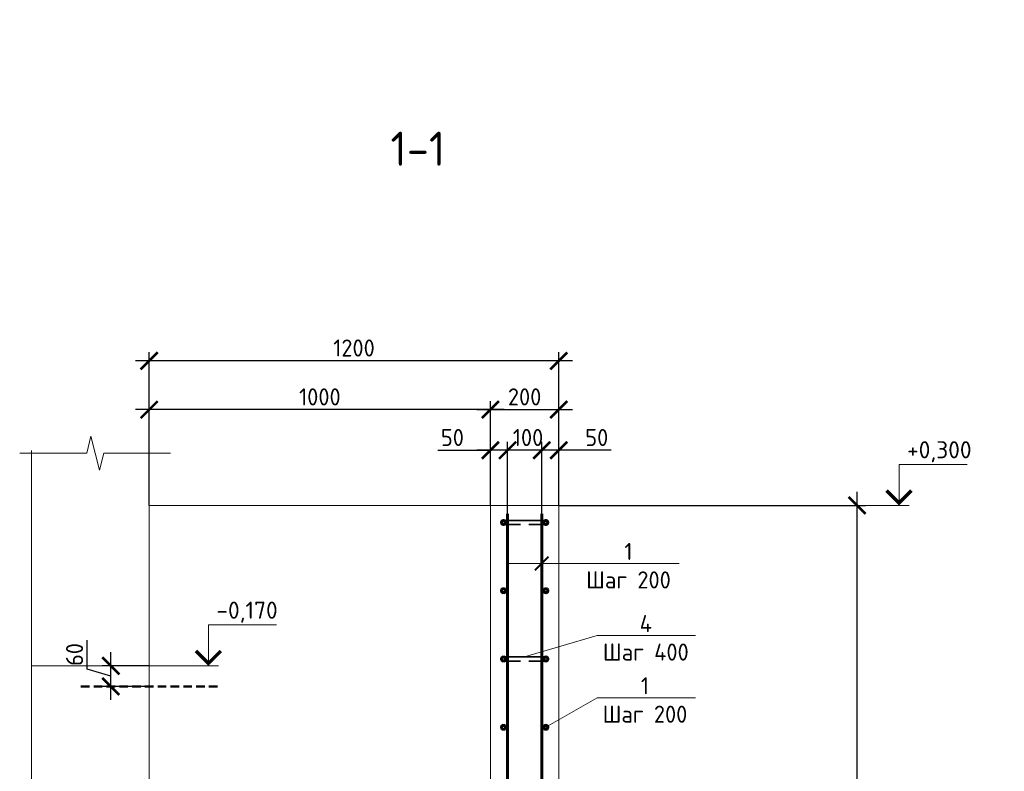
# Model space of a CAD drawing. Header units: millimetres. Extents: x 130535 to 3472113, y -52734 to 121434.
# Tile 22 of 100: x 350462 to 364888, y 6676 to 17686. Entities that reach past the tile are written whole.
import ezdxf
from ezdxf import colors
from ezdxf.entities.mleader import LeaderData, LeaderLine
from ezdxf.enums import TextEntityAlignment as Align
from ezdxf.math import Vec2, Vec3

# ---------------------------------------------------------------- set-up
doc = ezdxf.new("R2010")
doc.units = ezdxf.units.MM
doc.linetypes.add('DASHED2', pattern=[0.375, 0.25, -0.125])
doc.layers.get('DEFPOINTS').update_dxf_attribs({"color": 1, "lineweight": 0})
for name, color, linetype, lineweight in [('Основная 0.35', 200, 'Continuous', 35), ('Основная 0.60', 142, 'Continuous', 60), ('РАЗМЕРЫ', 1, 'Continuous', 9), ('Разрез жилая часть$0$Отметки', 1, 'Continuous', 20), ('Символы 0.20', 1, 'Continuous', 20), ('Текст 5.00', 82, 'Continuous', 50), ('Тонкая', 81, 'Continuous', 20), ('Тонкая 0.20', 30, 'Continuous', 20)]:
    doc.layers.add(name, color=color, linetype=linetype, lineweight=lineweight)
doc.styles.add('GOST-2.304_Type-B', font='GOST_Common.ttf')
doc.styles.add('ГОСТ', font='isocpeur.TTF')
doc.dimstyles.new('СПДС', dxfattribs={"dimscale": 100, "dimtxt": 2.5, "dimasz": 2.5, "dimexe": 1.25, "dimexo": 0, "dimtad": 1, "dimdec": 0, "dimtxsty": 'GOST-2.304_Type-B', "dimblk": 'ARCHTICK', "dimcen": 2.5, "dimdle": 2, "dimadec": 0, "dimazin": 2, "dimtfac": 0.75, "dimtdec": 0, "dimtmove": 1, "dimatfit": 3, "dimfxl": 1, "dimtolj": 1, "dimarcsym": 1})

# ---------------------------------------------------------------- blocks, each defined once
blk = doc.blocks.new('_ArchTick')
at = {"color": 0, "linetype": 'ByBlock', "const_width": 0.15}
blk.add_lwpolyline([(-0.5, -0.5), (0.5, 0.5)], dxfattribs=at)
blk = doc.blocks.new('_None')
blk = doc.blocks.new('*D419')
at = {"layer": 'DEFPOINTS', "color": 0, "linetype": 'Continuous', "lineweight": 0, "transparency": 16777216}
for p in [(358110, 11379), (358360, 10571), (358110, 10446)]:
    blk.add_point(p, dxfattribs=at)
at = {"layer": 'РАЗМЕРЫ', "color": 0, "linetype": 'Continuous', "lineweight": -2, "transparency": 16777216}
for p, q in [((358110, 10446), (358110, 11504)), ((358360, 10571), (358360, 11504)), ((358560, 11379), (357910, 11379)), ((359130, 11379), (358360, 11379))]:
    blk.add_line(p, q, dxfattribs=at)
at = {"layer": 'РАЗМЕРЫ', "color": 0, "linetype": 'Continuous', "lineweight": -2, "transparency": 16777216, "xscale": 250, "yscale": 250, "zscale": 250, "rotation": 180}
blk.add_blockref('_ArchTick', (358110, 11379), dxfattribs=at)
at = {"layer": 'РАЗМЕРЫ', "color": 0, "linetype": 'Continuous', "lineweight": -2, "transparency": 16777216, "xscale": 250, "yscale": 250, "zscale": 250}
blk.add_blockref('_ArchTick', (358360, 11379), dxfattribs=at)
at = {"layer": 'РАЗМЕРЫ', "color": 0, "linetype": 'Continuous', "lineweight": 0, "transparency": 16777216, "insert": (358917, 11566), "char_height": 250, "attachment_point": 5, "style": 'GOST-2.304_Type-B'}
blk.add_mtext('\\A1;50', dxfattribs=at)
blk = doc.blocks.new('*D420')
at = {"layer": 'DEFPOINTS', "color": 0, "linetype": 'Continuous', "lineweight": 0, "transparency": 16777216}
for p in [(357610, 11379), (357610, 10446), (358110, 10446)]:
    blk.add_point(p, dxfattribs=at)
at = {"layer": 'РАЗМЕРЫ', "color": 0, "linetype": 'Continuous', "lineweight": -2, "transparency": 16777216}
for p, q in [((357610, 10446), (357610, 11504)), ((358110, 10446), (358110, 11504)), ((358310, 11379), (357410, 11379))]:
    blk.add_line(p, q, dxfattribs=at)
at = {"layer": 'РАЗМЕРЫ', "color": 0, "linetype": 'Continuous', "lineweight": -2, "transparency": 16777216, "xscale": 250, "yscale": 250, "zscale": 250, "rotation": 180}
blk.add_blockref('_ArchTick', (357610, 11379), dxfattribs=at)
at = {"layer": 'РАЗМЕРЫ', "color": 0, "linetype": 'Continuous', "lineweight": -2, "transparency": 16777216, "xscale": 250, "yscale": 250, "zscale": 250}
blk.add_blockref('_ArchTick', (358110, 11379), dxfattribs=at)
at = {"layer": 'РАЗМЕРЫ', "color": 0, "linetype": 'Continuous', "lineweight": 0, "transparency": 16777216, "insert": (357910, 11566), "char_height": 250, "attachment_point": 5, "style": 'GOST-2.304_Type-B'}
blk.add_mtext('\\A1;100', dxfattribs=at)
blk = doc.blocks.new('*D421')
at = {"layer": 'DEFPOINTS', "color": 0, "linetype": 'Continuous', "lineweight": 0, "transparency": 16777216}
for p in [(357360, 11379), (357360, 10571), (357610, 10446)]:
    blk.add_point(p, dxfattribs=at)
at = {"layer": 'РАЗМЕРЫ', "color": 0, "linetype": 'Continuous', "lineweight": -2, "transparency": 16777216}
for p, q in [((357360, 10571), (357360, 11504)), ((357610, 10446), (357610, 11504)), ((356590, 11379), (357360, 11379)), ((357810, 11379), (357160, 11379))]:
    blk.add_line(p, q, dxfattribs=at)
at = {"layer": 'РАЗМЕРЫ', "color": 0, "linetype": 'Continuous', "lineweight": -2, "transparency": 16777216, "xscale": 250, "yscale": 250, "zscale": 250, "rotation": 180}
blk.add_blockref('_ArchTick', (357360, 11379), dxfattribs=at)
at = {"layer": 'РАЗМЕРЫ', "color": 0, "linetype": 'Continuous', "lineweight": -2, "transparency": 16777216, "xscale": 250, "yscale": 250, "zscale": 250}
blk.add_blockref('_ArchTick', (357610, 11379), dxfattribs=at)
at = {"layer": 'РАЗМЕРЫ', "color": 0, "linetype": 'Continuous', "lineweight": 0, "transparency": 16777216, "insert": (356802, 11566), "char_height": 250, "attachment_point": 5, "style": 'GOST-2.304_Type-B'}
blk.add_mtext('\\A1;50', dxfattribs=at)
blk = doc.blocks.new('*D410')
at = {"layer": 'DEFPOINTS', "color": 0, "linetype": 'Continuous', "lineweight": 0, "transparency": 16777216}
for p in [(358360, 11974), (357360, 10571), (358360, 10571)]:
    blk.add_point(p, dxfattribs=at)
at = {"layer": 'РАЗМЕРЫ', "color": 0, "linetype": 'Continuous', "lineweight": -2, "transparency": 16777216}
for p, q in [((357160, 11974), (358560, 11974)), ((357360, 10571), (357360, 12099)), ((358360, 10571), (358360, 12099))]:
    blk.add_line(p, q, dxfattribs=at)
at = {"layer": 'РАЗМЕРЫ', "color": 0, "linetype": 'Continuous', "lineweight": -2, "transparency": 16777216, "xscale": 250, "yscale": 250, "zscale": 250, "rotation": 180}
blk.add_blockref('_ArchTick', (357360, 11974), dxfattribs=at)
at = {"layer": 'РАЗМЕРЫ', "color": 0, "linetype": 'Continuous', "lineweight": -2, "transparency": 16777216, "xscale": 250, "yscale": 250, "zscale": 250}
blk.add_blockref('_ArchTick', (358360, 11974), dxfattribs=at)
at = {"layer": 'РАЗМЕРЫ', "color": 0, "linetype": 'Continuous', "lineweight": 0, "transparency": 16777216, "insert": (357860, 12161), "char_height": 250, "attachment_point": 5, "style": 'GOST-2.304_Type-B'}
blk.add_mtext('\\A1;200', dxfattribs=at)
blk = doc.blocks.new('*D411')
at = {"layer": 'DEFPOINTS', "color": 0, "linetype": 'Continuous', "lineweight": 0, "transparency": 16777216}
for p in [(352360, 11974), (352360, 10571), (357360, 10571)]:
    blk.add_point(p, dxfattribs=at)
at = {"layer": 'РАЗМЕРЫ', "color": 0, "linetype": 'Continuous', "lineweight": -2, "transparency": 16777216}
for p, q in [((357560, 11974), (352160, 11974)), ((352360, 10571), (352360, 12099)), ((357360, 10571), (357360, 12099))]:
    blk.add_line(p, q, dxfattribs=at)
at = {"layer": 'РАЗМЕРЫ', "color": 0, "linetype": 'Continuous', "lineweight": -2, "transparency": 16777216, "xscale": 250, "yscale": 250, "zscale": 250, "rotation": 180}
blk.add_blockref('_ArchTick', (352360, 11974), dxfattribs=at)
at = {"layer": 'РАЗМЕРЫ', "color": 0, "linetype": 'Continuous', "lineweight": -2, "transparency": 16777216, "xscale": 250, "yscale": 250, "zscale": 250}
blk.add_blockref('_ArchTick', (357360, 11974), dxfattribs=at)
at = {"layer": 'РАЗМЕРЫ', "color": 0, "linetype": 'Continuous', "lineweight": 0, "transparency": 16777216, "insert": (354860, 12161), "char_height": 250, "attachment_point": 5, "style": 'GOST-2.304_Type-B'}
blk.add_mtext('\\A1;1000', dxfattribs=at)
blk = doc.blocks.new('*D412')
at = {"layer": 'DEFPOINTS', "color": 0, "linetype": 'Continuous', "lineweight": 0, "transparency": 16777216}
for p in [(358360, 10571), (362730, 10571), (362479, -929)]:
    blk.add_point(p, dxfattribs=at)
at = {"layer": 'РАЗМЕРЫ', "color": 0, "linetype": 'Continuous', "lineweight": -2, "transparency": 16777216}
for p, q in [((362730, -1129), (362730, 10771)), ((358360, 10571), (362855, 10571)), ((362479, -929), (362855, -929))]:
    blk.add_line(p, q, dxfattribs=at)
at = {"layer": 'РАЗМЕРЫ', "color": 0, "linetype": 'Continuous', "lineweight": -2, "transparency": 16777216, "xscale": 250, "yscale": 250, "zscale": 250}
for p, rotation in [((362730, 10571), 90), ((362730, -929), 270)]:
    blk.add_blockref('_ArchTick', p, dxfattribs=dict(at, rotation=rotation))
at = {"layer": 'РАЗМЕРЫ', "color": 0, "linetype": 'Continuous', "lineweight": 0, "transparency": 16777216, "insert": (362543, 4821), "char_height": 250, "attachment_point": 5, "rotation": 90, "style": 'GOST-2.304_Type-B'}
blk.add_mtext('\\A1;2300', dxfattribs=at)
blk = doc.blocks.new('*D400')
at = {"layer": 'DEFPOINTS', "color": 0, "linetype": 'Continuous', "lineweight": 0, "transparency": 16777216}
for p in [(352360, 12689), (352360, 10571), (358360, 10571)]:
    blk.add_point(p, dxfattribs=at)
at = {"layer": 'РАЗМЕРЫ', "color": 0, "linetype": 'Continuous', "lineweight": -2, "transparency": 16777216}
for p, q in [((352360, 10571), (352360, 12814)), ((358360, 10571), (358360, 12814)), ((358560, 12689), (352160, 12689))]:
    blk.add_line(p, q, dxfattribs=at)
at = {"layer": 'РАЗМЕРЫ', "color": 0, "linetype": 'Continuous', "lineweight": -2, "transparency": 16777216, "xscale": 250, "yscale": 250, "zscale": 250, "rotation": 180}
blk.add_blockref('_ArchTick', (352360, 12689), dxfattribs=at)
at = {"layer": 'РАЗМЕРЫ', "color": 0, "linetype": 'Continuous', "lineweight": -2, "transparency": 16777216, "xscale": 250, "yscale": 250, "zscale": 250}
blk.add_blockref('_ArchTick', (358360, 12689), dxfattribs=at)
at = {"layer": 'РАЗМЕРЫ', "color": 0, "linetype": 'Continuous', "lineweight": 0, "transparency": 16777216, "insert": (355360, 12877), "char_height": 250, "attachment_point": 5, "style": 'GOST-2.304_Type-B'}
blk.add_mtext('\\A1;1200', dxfattribs=at)
blk = doc.blocks.new('*D524')
at = {"layer": 'DEFPOINTS', "color": 0, "linetype": 'Continuous', "lineweight": 0, "transparency": 16777216}
for p in [(351797, 8221), (352360, 8221), (352360, 7921)]:
    blk.add_point(p, dxfattribs=at)
at = {"layer": 'РАЗМЕРЫ', "color": 0, "linetype": 'Continuous', "lineweight": -2, "transparency": 16777216}
for p, q in [((351453, 8174), (351453, 8599)), ((351797, 7721), (351797, 8421)), ((351797, 8071), (351453, 8174)), ((352360, 8221), (351672, 8221)), ((352360, 7921), (351672, 7921))]:
    blk.add_line(p, q, dxfattribs=at)
at = {"layer": 'РАЗМЕРЫ', "color": 0, "linetype": 'Continuous', "lineweight": -2, "transparency": 16777216, "xscale": 250, "yscale": 250, "zscale": 250}
for p, rotation in [((351797, 8221), 90), ((351797, 7921), 270)]:
    blk.add_blockref('_ArchTick', p, dxfattribs=dict(at, rotation=rotation))
at = {"layer": 'РАЗМЕРЫ', "color": 0, "linetype": 'Continuous', "lineweight": 0, "transparency": 16777216, "insert": (351266, 8387), "char_height": 250, "attachment_point": 5, "rotation": 90, "style": 'GOST-2.304_Type-B'}
blk.add_mtext('\\A1;60', dxfattribs=at)

msp = doc.modelspace()

# ---------------------------------------------------------------- linework, layer by layer
at = {"linetype": 'DASHED2', "lineweight": 50, "ltscale": 500}
msp.add_line((351360.3, 7920.6), (353360.3, 7920.6), dxfattribs=at)
at = {"linetype": 'ByBlock', "lineweight": 20, "ltscale": 0.5}
msp.add_lwpolyline([(350633.5, 11373.7), (350633.5, 4448.7), (350133.5, 4323.7), (351133.5, 4073.7), (350633.5, 3948.7), (350633.5, -3276.3)], dxfattribs=at)
at = {"layer": 'Основная 0.35'}
for p, q in [((358170.3, 10351.2), (357550.3, 10351.2)), ((357550.3, 10291.2), (357800.3, 10291.2)), ((358170.3, 10291.2), (357920.3, 10291.2)), ((358170.3, 8351.2), (357550.3, 8351.2)), ((357550.3, 8291.2), (357800.3, 8291.2)), ((358170.3, 8291.2), (357920.3, 8291.2))]:
    msp.add_line(p, q, dxfattribs=at)
for centre, start, end in [((357550.3, 10321.2), 90, 270), ((358170.3, 10321.2), 270, 90)]:
    msp.add_arc(centre, 30, start, end, dxfattribs=at)
at = {"layer": 'Основная 0.60'}
for p, q in [((357610.3, -903.8), (357610.3, 10446.2)), ((358110.3, -903.8), (358110.3, 10446.2))]:
    msp.add_line(p, q, dxfattribs=at)
for centre in [(357550.3, 10321.2), (358170.3, 10321.2), (357550.3, 9321.2), (358170.3, 9321.2), (357550.3, 8321.2), (358170.3, 8321.2), (357550.3, 7321.2), (358170.3, 7321.2)]:
    msp.add_circle(centre, 30, dxfattribs=at)
at = {"layer": 'РАЗМЕРЫ', "linetype": 'Continuous', "lineweight": 0}
msp.add_line((352360.3, 8221.2), (350633.5, 8221.2), dxfattribs=at)
at = {"layer": 'Символы 0.20', "color": 1, "linetype": 'Continuous', "lineweight": 20, "ltscale": 100}
for p, q in [((363345.3, 11171.2), (364345.3, 11171.2)), ((362479.2, 10571.2), (363345.3, 10571.2)), ((353226.4, 8821.2), (354226.4, 8821.2)), ((352360.3, 8221.2), (353226.4, 8221.2))]:
    msp.add_line(p, q, dxfattribs=at)
at = {"layer": 'Символы 0.20', "color": 1, "linetype": 'Continuous', "lineweight": 20, "ltscale": 10000}
for p, q in [((363495.3, 10571.2), (363195.3, 10571.2)), ((353376.4, 8221.2), (353076.4, 8221.2))]:
    msp.add_line(p, q, dxfattribs=at)
for points in [[(363345.3, 10571.2), (363345.3, 11171.2)], [(353226.4, 8221.2), (353226.4, 8821.2)]]:
    msp.add_lwpolyline(points, dxfattribs=at)
at = {"layer": 'Символы 0.20', "color": 1, "linetype": 'Continuous', "lineweight": 20, "ltscale": 10000, "const_width": 50}
for points in [[(363162.9, 10788.9), (363345.3, 10606.6), (363527.6, 10788.9)], [(353044.1, 8438.9), (353226.4, 8256.6), (353408.8, 8438.9)]]:
    msp.add_lwpolyline(points, dxfattribs=at)
at = {"layer": 'Тонкая'}
msp.add_lwpolyline([(350464.7, 11335), (350614.7, 11335), (351444.3, 11335), (351506.8, 11585), (351631.8, 11085), (351694.3, 11335), (352523.8, 11335), (352673.8, 11335)], dxfattribs=at)
at = {"layer": 'Тонкая 0.20'}
for p, q in [((352360.3, 11123.7), (352360.3, -2817.4)), ((357360.3, 10571.2), (352360.3, 10571.2)), ((357360.3, 10571.2), (358360.3, 10571.2)), ((357360.3, -903.8), (357360.3, 10571.2)), ((358360.3, 10571.2), (358360.3, -903.8))]:
    msp.add_line(p, q, dxfattribs=at)

# ---------------------------------------------------------------- texts
at = {"insert": (153574.3, 18462.6), "char_height": 330, "attachment_point": 1, "style": 'ГОСТ'}
msp.add_mtext_dynamic_manual_height_columns('\\pi10055.14148;{\\H1.5152x;\\P\\pi7542.56108;Общие указания\\P\\pi1650;}1.^IРабочая документация разработана в соответствии с заданием на проектирование, требованиями действующих технических регламентов, стандартов, сводов правил и других документов, содержащих установленные требования.\\P2.^IРабочая документация выполнена в соответствии со следующими нормативными и техническими документами:\\P-^IСП 20.13330.2016 "Нагрузки и Воздействия";\\P-^IСП 63.13330.2012 "Бетонные и железобетонные конструкции. Основные положения";\\P-^IСП 22.13330.2016 "Основания зданий и сооружений";\\P-^IСП 45.13330.2012 "Земляные сооружения, основания и фундаменты".\\P3.   За относительную отметку 0,000 принята отметка чистого пола первого этажа.\\P4.^IПеречень видов работ, для которых необходимо составлять акты освидетельствования скрытых работ:\\P-^Iармирование конструкций;\\P-^Iосвидетельствование опалубки перед бетонированием;\\P-^Iвыполнение сварочных работ;\\P-^Iотбор контрольных проб бетона;\\P-^Iсоответствие законченных железобетонных конструкций проекту с отображением качества работ;\\P-^Iустройство монолитных конструкций, выполняемых в зимнее время;  \\P\\pi0;        -    устройство гидроизоляции;\\P\\pi1650;-^Iуплотнение грунтов и обратную засыпку.\\PЗапрещается выполнение последующих работ при отсутствии актов освидетельствования предшествующих скрытых работ во всех случаях.\\P\\pi0;        5. Проект рассчитан на производство работ в период положительных температур. В случае выполнения работ при отрицательных температурах необходимо выполнять требования СНиП часть 3 по производству работ и ППР.\\P        6. При минимальной температуре воздуха до минус 15°С допускается:\\P\\pi1650;-выдерживание бетона в конструкции методом термоса, при предварительном разогреве бетонной смеси;\\P -форсированный электроразогрев бетона в конструкции с повторным уплотнением.\\PПри минимальной температуре воздуха до минус 25°С допускается:\\P -обогрев бетона в греющей опалубке с помощью низкотемпературных электронагревателей;\\P -электродный сквозной прогрев бетона;\\P -электрообогрев с помощью греющего провода.', width=18460.283, gutter_width=5800, heights=[33815.2], dxfattribs=at)
at = {"layer": 'Разрез жилая часть$0$Отметки', "linetype": 'Continuous', "lineweight": 25, "ltscale": 100, "style": 'ГОСТ'}
for s, p in [('+0,300', (363462.8, 11261.2)), ('-0,170', (353343.9, 8911.2))]:
    msp.add_text(s, height=250, dxfattribs=at).set_placement(p)
at = {"layer": 'Текст 5.00', "style": 'GOST-2.304_Type-B'}
msp.add_text('1-1', height=500, dxfattribs=at).set_placement((356296, 15795.7), align=Align.MIDDLE_CENTER)

# ---------------------------------------------------------------- dimensions: what is measured, and where the dimension line sits
at = {"layer": 'РАЗМЕРЫ', "color": 3, "linetype": 'Continuous', "lineweight": 0}
for base, p1, p2, picture, middle in [((352360.3, 12689), (358360.3, 10571.2), (352360.3, 10571.2), '*D400', (355360.3, 12876.5)), ((352360.3, 11973.7), (357360.3, 10571.2), (352360.3, 10571.2), '*D411', (354860.3, 12161.2)), ((358360.3, 11973.7), (357360.3, 10571.2), (358360.3, 10571.2), '*D410', (357860.3, 12161.2))]:
    dim = msp.add_linear_dim(base=base, p1=p1, p2=p2, dimstyle='СПДС', override={"dimlfac": 0.2}, dxfattribs=at)
    dim.commit()
    dim.dimension.update_dxf_attribs({"geometry": picture, "text_midpoint": middle})
for base, p1, p2, picture, middle in [((357360.3, 11378.8), (357610.3, 10446.2), (357360.3, 10571.2), '*D421', (356802.2, 11347.8)), ((357610.3, 11378.8), (358110.3, 10446.2), (357610.3, 10446.2), '*D420', (357910.3, 11378.8)), ((358110.3, 11378.8), (358360.3, 10571.2), (358110.3, 10446.2), '*D419', (358917.1, 11348.8))]:
    dim = msp.add_linear_dim(base=base, p1=p1, p2=p2, angle=180, dimstyle='СПДС', override={"dimlfac": 0.2}, dxfattribs=at)
    dim.commit()
    dim.dimension.update_dxf_attribs({"geometry": picture, "text_midpoint": middle, "dimtype": 160})
for base, p1, p2, picture, middle in [((362730.1, 10571.2), (362479.2, -928.8), (358360.3, 10571.2), '*D412', (362542.6, 4821.2)), ((351797, 8221.2), (352360.3, 7920.6), (352360.3, 8221.2), '*D524', (351265.7, 8236.5))]:
    dim = msp.add_linear_dim(base=base, p1=p1, p2=p2, angle=90, dimstyle='СПДС', override={"dimlfac": 0.2}, dxfattribs=at)
    dim.commit()
    dim.dimension.update_dxf_attribs({"geometry": picture, "text_midpoint": middle})

# ---------------------------------------------------------------- leaders
at = {"layer": 'Символы 0.20'}
ml = msp.add_multileader_mtext('Standard', dxfattribs=at)
ml.set_content('1\\PШаг 200', color=256, style='GOST-2.304_Type-B')
ml.set_leader_properties(color=256, linetype='ByLayer', lineweight=-1)
ml.set_arrow_properties(name='ARCHTICK')
ml.build(insert=Vec2(0, 0))
ml.multileader.update_dxf_attribs({"text_left_attachment_type": 6, "text_right_attachment_type": 6, "dogleg_length": 1, "arrow_head_size": 200, "scale": 20})
ctx = ml.context
ctx.base_point, ctx.scale, ctx.char_height, ctx.arrow_head_size, ctx.landing_gap_size, ctx.plane_origin = Vec3(358779.2, 9721.5), 20, 250, 200, 9, Vec3(355110.3, 10021.5)
ctx.left_attachment, ctx.right_attachment, ctx.text_align_type = 6, 6, 1
notes = []
notes.append((ctx, [(1, (1, 1, 0), (358679.2, 9721.5), (1, 0), 100, [(1, [(358110.3, 9721.5), (357610.3, 9721.5)], 0, [])])]))
ctx.mtext.insert, ctx.mtext.alignment, ctx.mtext.flow_direction = Vec3(359381, 10021.5), 2, 5
ml = msp.add_multileader_mtext('Standard', dxfattribs=at)
ml.set_content('4\\PШаг 400', color=256, style='GOST-2.304_Type-B')
ml.set_leader_properties(color=256, linetype='ByLayer', lineweight=-1)
ml.set_arrow_properties(name='NONE')
ml.build(insert=Vec2(0, 0))
ml.multileader.update_dxf_attribs({"text_left_attachment_type": 6, "text_right_attachment_type": 6, "dogleg_length": 1, "arrow_head_size": 18, "scale": 20})
ctx = ml.context
ctx.base_point, ctx.scale, ctx.char_height, ctx.arrow_head_size, ctx.landing_gap_size, ctx.plane_origin = Vec3(359021, 8664.8), 20, 250, 18, 9, Vec3(355170.3, 4911.4)
ctx.left_attachment, ctx.right_attachment, ctx.text_align_type = 6, 6, 1
notes.append((ctx, [(0, (1, 1, 0), (358921, 8664.8), (1, 0), 100, [(0, [(357860.3, 8351.2)], 0, [])])]))
ctx.mtext.insert, ctx.mtext.alignment, ctx.mtext.flow_direction = Vec3(359635.3, 8964.8), 2, 5
ml = msp.add_multileader_mtext('Standard', dxfattribs=at)
ml.set_content('1\\PШаг 200', color=256, style='GOST-2.304_Type-B')
ml.set_leader_properties(color=256, linetype='ByLayer', lineweight=-1)
ml.set_arrow_properties(name='NONE')
ml.build(insert=Vec2(0, 0))
ml.multileader.update_dxf_attribs({"text_left_attachment_type": 6, "text_right_attachment_type": 6, "dogleg_length": 1, "arrow_head_size": 18, "scale": 20})
ctx = ml.context
ctx.base_point, ctx.scale, ctx.char_height, ctx.arrow_head_size, ctx.landing_gap_size, ctx.plane_origin = Vec3(359021, 7754.6), 20, 250, 18, 9, Vec3(355170.3, 7621.2)
ctx.left_attachment, ctx.right_attachment, ctx.text_align_type = 6, 6, 1
notes.append((ctx, [(0, (1, 1, 0), (358921, 7754.6), (1, 0), 100, [(0, [(358170.3, 7321.2)], 0, [])])]))
ctx.mtext.insert, ctx.mtext.alignment, ctx.mtext.flow_direction = Vec3(359622.8, 8054.6), 2, 5
for ctx, leaders in notes:
    for number, flags, end, landing, length, lines in leaders:
        leader = LeaderData()
        leader.index, (leader.has_last_leader_line, leader.has_dogleg_vector, leader.attachment_direction) = number, flags
        leader.last_leader_point, leader.dogleg_vector, leader.dogleg_length = Vec3(end), Vec3(landing), length
        for number, points, colour, breaks in lines:
            line = LeaderLine()
            line.index, line.vertices, line.color, line.breaks = number, Vec3.list(points), colors.encode_raw_color(colour), breaks
            leader.lines.append(line)
        ctx.leaders.append(leader)

doc.saveas('drawing.dxf')
